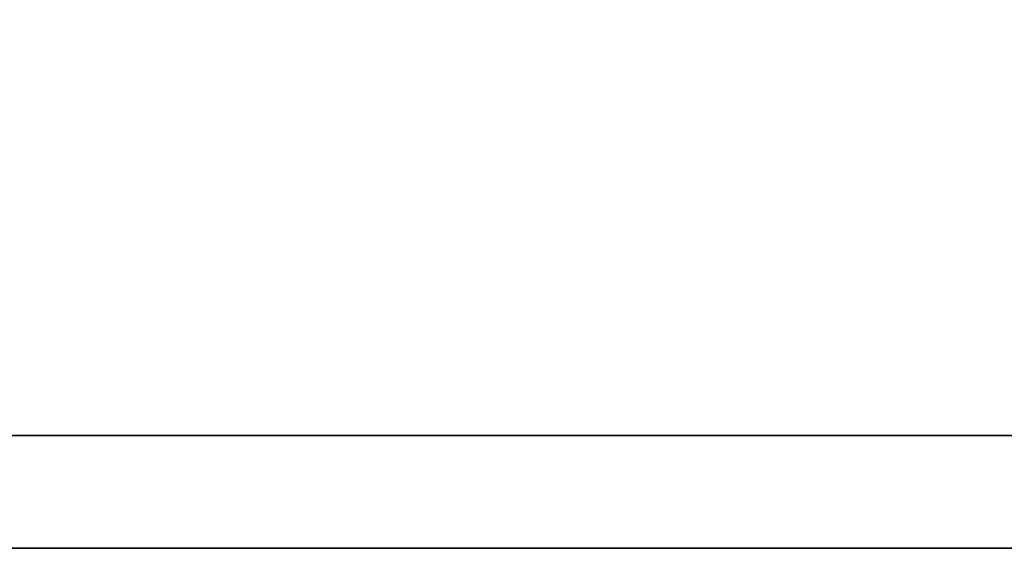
# Model space of a CAD drawing. Header units: millimetres. Extents: x -5 to 272, y 71 to 160.
# Tile 37 of 50: x 216.114 to 217.43, y 99.04 to 99.747. Entities that reach past the tile are written whole.
import ezdxf

# ---------------------------------------------------------------- set-up
doc = ezdxf.new("R2010")
doc.units = ezdxf.units.MM
doc.header["$LTSCALE"] = 0.15
doc.layers.add('DIM', color=4, linetype='CONTINUOUS')
doc.layers.add('layer 1', color=7, linetype='CONTINUOUS')

# ---------------------------------------------------------------- blocks, each defined once
blk = doc.blocks.new('TBI MOTION logo(完整正式版)')
at = {"layer": 'layer 1', "color": 22, "lineweight": 35}
blk.add_open_spline([(75.90875, -9.47875), (75.90875, -9.47875), (75.90875, -12.28625), (75.90875, -12.28625), (75.90875, -12.28625), (75.90875, -12.28625), (75.90875, -12.47875), (75.90875, -12.47875), (75.90875, -12.47875), (75.90875, -12.47875), (75.71625, -12.47875), (75.71625, -12.47875), (75.71625, -12.47875), (75.71625, -12.47875), (-88.32875, -12.47875), (-88.32875, -12.47875), (-88.32875, -12.47875), (-88.32875, -12.47875), (-88.32875, -13.29375), (-88.32875, -13.29375), (-88.32875, -13.29375), (-88.32875, -13.29375), (82.89125, -13.29375), (82.89125, -13.29375), (82.89125, -13.29375), (82.89125, -13.29375), (75.90875, -9.47875), (75.90875, -9.47875)], degree=3, knots=[0, 0, 0, 0, 0.1428571, 0.1428571, 0.1428571, 0.1428572, 0.2857143, 0.2857143, 0.2857143, 0.2857143, 0.4285714, 0.4285714, 0.4285714, 0.4285714, 0.5714286, 0.5714286, 0.5714286, 0.5714286, 0.7142857, 0.7142857, 0.7142857, 0.7142857, 0.8571429, 0.8571429, 0.8571429, 0.8571429, 1, 1, 1, 1], dxfattribs=at)

msp = doc.modelspace()

# ---------------------------------------------------------------- block references
at = {"layer": 'DIM', "color": 7, "xscale": 0.1852549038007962, "yscale": 0.1852549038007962, "zscale": 0.1852549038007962}
msp.add_blockref('TBI MOTION logo(完整正式版)', (212.4634, 101.5031), dxfattribs=at)

doc.saveas('drawing.dxf')
